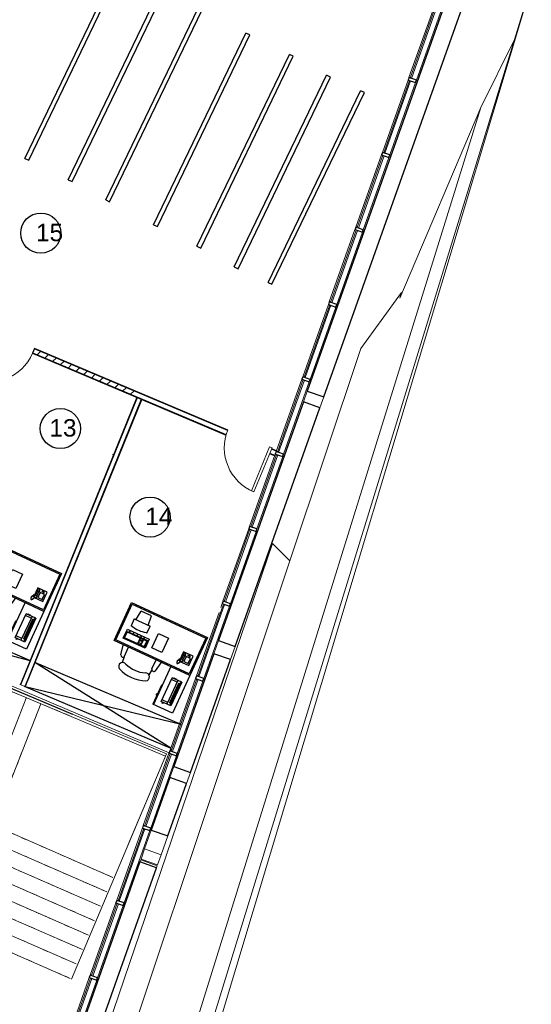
# Model space of a CAD drawing. Header units: inches. Extents: x 424 to 2043, y -237 to 445.
# Tile 63 of 256: x 656 to 666, y -111 to -93. Entities that reach past the tile are written whole.
import ezdxf

# ---------------------------------------------------------------- set-up
doc = ezdxf.new("R2010")
doc.units = ezdxf.units.IN
doc.header["$MEASUREMENT"] = 0
doc.linetypes.add('Overhead', pattern=[0.003969, 0.002381, -0.001587])
for name, color, linetype, lineweight in [('A-DOOR', 31, 'Continuous', 9), ('A-GENM', 13, 'Continuous', 9), ('A-GLAZ-CURT', 52, 'Continuous', 9), ('A-GLAZ-CWMG', 51, 'Continuous', 9), ('A-WALL', 113, 'Continuous', 9), ('A-WALL-PATT', 111, 'Continuous', 25), ('S-STRS', 31, 'Continuous', 9), ('S-STRS-ANNO', 31, 'Continuous', 9), ('S-STRS-IDEN', 31, 'Continuous', 9), ('S-STRS-MBND', 31, 'Overhead', 9)]:
    doc.layers.add(name, color=color, linetype=linetype, lineweight=lineweight)
doc.layers.add('MOBLEMAN', color=1, linetype='Continuous')
doc.styles.add('Arial', font='arial.ttf', dxfattribs={"height": 0.29506})
doc.styles.get("Standard").update_dxf_attribs({"font": 'arial.ttf'})

# ---------------------------------------------------------------- blocks, each defined once
blk = doc.blocks.new('Generic Models 1 - Generic Models 1-135348-همکف')
at = {"layer": 'A-GENM'}
for p, q in [((-85.546, 23.286), (-100.58, -26.931)), ((-85.868, 22.238), (-85.546, 23.286)), ((-85.868, 22.238), (-100.76, -26.308)), ((-86.509, 20.937), (-85.868, 22.238)), ((-86.509, 20.937), (-100.95, -25.65)), ((-88.061, 17.279), (-86.509, 20.937)), ((-88.806, 16.311), (-88.029, 17.384)), ((-88.029, 17.384), (-88.061, 17.279)), ((-90.161, 12.239), (-88.806, 16.311)), ((-102.106, -21.653), (-90.496, 12.574)), ((-90.496, 12.574), (-90.161, 12.239)), ((-90.161, 12.239), (-101.8, -22.713))]:
    blk.add_line(p, q, dxfattribs=at)
blk = doc.blocks.new('Generic Models 3 - Generic Models 3-147078-همکف')
at = {"layer": 'A-GENM', "lineweight": 25}
for p, q in [((-86.865, 23.875), (-89.832, 15.496)), ((-89.514, 15.383), (-86.547, 23.763)), ((-89.832, 15.496), (-89.514, 15.383)), ((-89.906, 15.286), (-91.526, 10.711)), ((-91.208, 10.598), (-89.588, 15.174)), ((-89.588, 15.174), (-89.906, 15.286)), ((-91.526, 10.711), (-91.208, 10.598)), ((-91.615, 10.457), (-92.382, 8.293)), ((-91.298, 10.344), (-91.615, 10.457)), ((-92.064, 8.18), (-91.298, 10.344)), ((-92.382, 8.293), (-92.064, 8.18)), ((-92.456, 8.083), (-92.813, 7.075)), ((-92.495, 6.963), (-92.138, 7.97)), ((-92.138, 7.97), (-92.456, 8.083)), ((-92.813, 7.075), (-92.495, 6.963)), ((-93.029, 6.465), (-95.338, -0.057)), ((-92.711, 6.353), (-93.029, 6.465)), ((-95.02, -0.169), (-92.711, 6.353))]:
    blk.add_line(p, q, dxfattribs=at)
at = {"layer": 'A-GENM'}
for p, q in [((-89.906, 15.286), (-89.832, 15.496)), ((-89.514, 15.383), (-89.588, 15.174)), ((-91.615, 10.457), (-91.526, 10.711)), ((-91.208, 10.598), (-91.298, 10.344)), ((-92.456, 8.083), (-92.382, 8.293)), ((-92.064, 8.18), (-92.138, 7.97)), ((-92.941, 6.714), (-92.813, 7.075)), ((-92.495, 6.963), (-92.623, 6.601)), ((-93.009, 6.52), (-92.941, 6.714)), ((-92.941, 6.714), (-92.623, 6.601)), ((-93.029, 6.465), (-93.015, 6.504)), ((-93.015, 6.504), (-92.697, 6.392)), ((-92.691, 6.407), (-93.009, 6.52)), ((-92.623, 6.601), (-92.691, 6.407)), ((-92.697, 6.392), (-92.711, 6.353))]:
    blk.add_line(p, q, dxfattribs=at)
blk = doc.blocks.new('System Panel - Glazed-137446-همکف')
at = {"layer": 'A-GLAZ-CURT', "lineweight": 18}
for p, q in [((0.736, 0.049), (-0.736, 0.049)), ((-0.736, 0.049), (-0.736, 0.024)), ((-0.736, 0.024), (0.736, 0.024)), ((0.736, 0.024), (0.736, 0.049))]:
    blk.add_line(p, q, dxfattribs=at)
blk = doc.blocks.new('Rectangular Mullion - 50 x 150mm-137349-همکف')
at = {"layer": 'A-GLAZ-CWMG'}
for p, q in [((-96.013, -1.445), (-95.522, -0.058)), ((-95.38, -0.108), (-95.871, -1.495))]:
    blk.add_line(p, q, dxfattribs=at)
blk = doc.blocks.new('Rectangular Mullion - 50 x 150mm-V2-همکف')
at = {"layer": 'A-GLAZ-CWMG'}
for p, q in [((-92.441, 8.644), (-91.967, 9.984)), ((-91.825, 9.934), (-92.316, 8.546))]:
    blk.add_line(p, q, dxfattribs=at)
blk = doc.blocks.new('Rectangular Mullion - 50 x 150mm-V3-همکف')
at = {"layer": 'A-GLAZ-CWMG'}
for p, q in [((-91.317, 11.368), (-91.809, 9.981)), ((-91.485, 11.345), (-91.459, 11.418)), ((-91.95, 10.031), (-91.518, 11.251))]:
    blk.add_line(p, q, dxfattribs=at)
blk = doc.blocks.new('Rectangular Mullion - 50 x 150mm-137391-همکف')
at = {"layer": 'A-GLAZ-CWMG', "lineweight": 25}
for p, q in [((-0.025, 0.075), (0.025, 0.075)), ((-0.025, -0.075), (-0.025, 0.075)), ((0.025, 0.075), (0.025, -0.075)), ((0.025, -0.075), (-0.025, -0.075))]:
    blk.add_line(p, q, dxfattribs=at)
blk = doc.blocks.new('M_Single-Louvered - 0914 x 2134mm-227787-همکف')
at = {"layer": 'A-DOOR', "lineweight": 18}
for p, q in [((0.406, 0.05), (0.406, 0.964)), ((0.457, 0.964), (0.406, 0.964)), ((0.457, 0.05), (0.457, 0.964)), ((0.457, 0.05), (0.406, 0.05))]:
    blk.add_line(p, q, dxfattribs=at)
at = {"layer": 'A-DOOR'}
blk.add_arc((0.457, 0.05), 0.914, 90, 180, dxfattribs=at)
blk = doc.blocks.new('hyjy')
at = {"layer": 'A-WALL'}
blk.add_line((1606.704, 762.67), (1606.556, 760.726), dxfattribs=at)
at = {"layer": 'A-WALL', "lineweight": 25}
blk.add_line((1606.242, 756.581), (1606.556, 760.726), dxfattribs=at)
at = {"layer": 'S-STRS'}
for p, q in [((1606.489, 759.177), (1606.754, 762.666)), ((1606.704, 762.67), (1608.585, 762.527)), ((1606.754, 762.666), (1611.377, 762.315)), ((1609.28, 762.445), (1609.055, 759.956)), ((1609.579, 762.423), (1609.354, 759.933)), ((1609.878, 762.4), (1609.653, 759.91)), ((1610.177, 762.377), (1609.952, 759.888)), ((1610.477, 762.354), (1610.251, 759.865)), ((1610.776, 762.332), (1610.551, 759.842)), ((1611.075, 762.309), (1610.85, 759.82)), ((1611.374, 762.286), (1611.149, 759.797)), ((1606.558, 760.085), (1609.055, 759.956)), ((1609.032, 759.657), (1609.055, 759.956)), ((1609.055, 759.956), (1609.354, 759.933)), ((1609.354, 759.933), (1609.653, 759.91)), ((1609.653, 759.91), (1609.952, 759.888)), ((1609.952, 759.888), (1610.251, 759.865)), ((1610.251, 759.865), (1610.551, 759.842)), ((1606.542, 759.786), (1609.032, 759.657)), ((1610.551, 759.842), (1610.85, 759.82)), ((1610.85, 759.82), (1611.149, 759.797)), ((1606.527, 759.486), (1609.009, 759.357)), ((1609.009, 759.357), (1609.032, 759.657)), ((1608.987, 759.058), (1609.009, 759.357)), ((1606.466, 758.878), (1606.489, 759.177)), ((1606.511, 759.187), (1609.008, 759.057)), ((1608.798, 756.566), (1608.987, 759.058)), ((1609.097, 756.543), (1609.286, 759.036)), ((1611.077, 758.879), (1609.286, 759.036)), ((1609.577, 758.907), (1609.583, 758.993)), ((1609.996, 756.504), (1610.182, 758.947)), ((1610.296, 756.481), (1610.481, 758.925)), ((1606.444, 758.578), (1606.466, 758.878)), ((1609.398, 756.549), (1609.577, 758.907)), ((1610.595, 756.458), (1610.78, 758.902)), ((1610.892, 756.407), (1611.079, 758.879)), ((1611.081, 758.879), (1611.077, 758.879)), ((1606.421, 758.279), (1606.444, 758.578)), ((1606.307, 756.784), (1606.421, 758.279)), ((1608.757, 757.35), (1608.765, 757.45)), ((1608.75, 757.25), (1608.757, 757.35)), ((1609, 756.579), (1606.307, 756.784)), ((1608.8, 756.594), (1606.307, 756.784)), ((1609, 756.579), (1609.008, 756.686)), ((1608.401, 756.625), (1608.102, 756.647)), ((1610.894, 756.436), (1609, 756.579))]:
    blk.add_line(p, q, dxfattribs=at)
at = {"layer": 'S-STRS', "linetype": 'Overhead'}
for p, q in [((1609.28, 762.445), (1609.055, 759.956)), ((1609.579, 762.423), (1609.354, 759.933)), ((1609.878, 762.4), (1609.653, 759.91)), ((1610.177, 762.377), (1609.952, 759.888)), ((1610.477, 762.354), (1610.251, 759.865)), ((1610.776, 762.332), (1610.551, 759.842)), ((1611.075, 762.309), (1610.85, 759.82)), ((1607.556, 760.034), (1609.055, 759.956)), ((1608.798, 756.566), (1608.987, 759.058)), ((1609.097, 756.543), (1609.286, 759.036)), ((1609.577, 758.907), (1609.583, 758.993)), ((1610.002, 756.581), (1610.182, 758.947)), ((1610.296, 756.481), (1610.481, 758.925)), ((1609.396, 756.52), (1609.577, 758.907)), ((1610.592, 756.429), (1610.78, 758.902)), ((1610.888, 756.353), (1611.079, 758.879)), ((1608.757, 757.35), (1608.765, 757.45)), ((1608.75, 757.25), (1608.757, 757.35))]:
    blk.add_line(p, q, dxfattribs=at)
at = {"layer": 'S-STRS-ANNO'}
for p, q in [((1609.056, 757.327), (1609.191, 757.442)), ((1609.356, 757.304), (1609.056, 757.327)), ((1609.056, 757.327), (1609.172, 757.193)), ((1609.655, 757.282), (1609.356, 757.304)), ((1609.954, 757.259), (1609.655, 757.282))]:
    blk.add_line(p, q, dxfattribs=at)
at = {"layer": 'S-STRS-MBND'}
for p, q in [((1609.28, 762.445), (1609.055, 759.956)), ((1609.28, 762.445), (1609.055, 759.956)), ((1609.579, 762.423), (1609.354, 759.933)), ((1609.579, 762.423), (1609.354, 759.933)), ((1609.878, 762.4), (1609.653, 759.91)), ((1609.878, 762.4), (1609.653, 759.91)), ((1610.177, 762.377), (1609.952, 759.888)), ((1610.177, 762.377), (1609.952, 759.888)), ((1610.477, 762.354), (1610.251, 759.865)), ((1610.477, 762.354), (1610.251, 759.865)), ((1610.776, 762.332), (1610.551, 759.842)), ((1610.776, 762.332), (1610.551, 759.842)), ((1611.075, 762.309), (1610.85, 759.82)), ((1611.075, 762.309), (1610.85, 759.82)), ((1611.374, 762.286), (1611.149, 759.797)), ((1606.307, 756.784), (1606.602, 760.672)), ((1607.556, 760.034), (1609.055, 759.956)), ((1607.556, 760.034), (1609.055, 759.956)), ((1608.987, 759.058), (1609.055, 759.956)), ((1609.055, 759.956), (1611.149, 759.797)), ((1608.798, 756.566), (1608.987, 759.058)), ((1608.798, 756.566), (1608.987, 759.058)), ((1609.535, 759.017), (1608.987, 759.058)), ((1609.097, 756.543), (1609.286, 759.036)), ((1609.097, 756.543), (1609.286, 759.036)), ((1609.396, 756.52), (1609.577, 758.907)), ((1609.396, 756.52), (1609.577, 758.907)), ((1608.757, 757.35), (1608.765, 757.45)), ((1608.757, 757.35), (1608.765, 757.45))]:
    blk.add_line(p, q, dxfattribs=at)
at = {"layer": 'S-STRS-MBND', "linetype": 'Continuous'}
for p, q in [((1609.535, 759.017), (1609.708, 757.362)), ((1608.713, 757.467), (1608.903, 757.405)), ((1608.903, 757.405), (1608.611, 757.295)), ((1608.611, 757.295), (1608.801, 757.233))]:
    blk.add_line(p, q, dxfattribs=at)
at = {"layer": 'S-STRS-IDEN', "insert": (1609.464, 757.253), "char_height": 0.2459, "width": 0.56769, "attachment_point": 1, "rotation": 15.6614, "line_spacing_factor": 0.938532, "style": 'Arial', "bg_fill": 3, "box_fill_scale": 1.25, "bg_fill_color": 0, "bg_fill_transparency": 0}
blk.add_mtext('UP', dxfattribs=at)
blk = doc.blocks.new('RECTANG')
for p, q in [((1, 1), (0, 1)), ((0, 1), (0, 0)), ((1, 0), (1, 1)), ((0, 0), (1, 0))]:
    blk.add_line(p, q)
blk = doc.blocks.new('00012')
at = {"layer": 'MOBLEMAN'}
for p, q in [((57.898, -8.052), (57.898, -6.452)), ((57.898, -6.452), (58.698, -6.452)), ((57.922, -8.028), (57.922, -6.476)), ((57.922, -6.476), (58.674, -6.476)), ((58.418, -6.599), (58.418, -6.599)), ((58.441, -6.599), (58.441, -6.599)), ((58.464, -6.599), (58.464, -6.599)), ((58.486, -6.599), (58.486, -6.599)), ((58.674, -6.476), (58.674, -8.028)), ((58.698, -6.452), (58.698, -8.052)), ((58.698, -6.452), (59.498, -6.452)), ((58.881, -6.54), (59.385, -6.54)), ((58.881, -6.54), (58.881, -6.74)), ((58.905, -6.54), (58.905, -6.564)), ((58.905, -6.564), (59.361, -6.564)), ((58.929, -6.564), (58.929, -6.588)), ((58.929, -6.588), (59.337, -6.588)), ((59.337, -6.564), (59.337, -6.588)), ((59.361, -6.54), (59.361, -6.564)), ((59.385, -6.54), (59.385, -6.74)), ((59.498, -6.452), (59.498, -6.868)), ((58.377, -6.704), (58.499, -6.704)), ((58.377, -6.728), (58.499, -6.728)), ((58.418, -6.622), (58.418, -6.622)), ((58.418, -6.645), (58.418, -6.645)), ((58.441, -6.622), (58.441, -6.622)), ((58.441, -6.645), (58.441, -6.645)), ((58.464, -6.622), (58.464, -6.622)), ((58.464, -6.645), (58.464, -6.645)), ((58.486, -6.622), (58.486, -6.622)), ((58.486, -6.645), (58.486, -6.645)), ((58.492, -6.753), (58.497, -6.768)), ((58.501, -6.758), (58.506, -6.772)), ((58.511, -6.763), (58.516, -6.777)), ((58.521, -6.768), (58.526, -6.782)), ((58.522, -6.725), (58.55, -6.733)), ((58.531, -6.772), (58.536, -6.787)), ((58.54, -6.777), (58.545, -6.792)), ((58.55, -6.777), (58.555, -6.792)), ((58.555, -6.729), (58.56, -6.743)), ((58.56, -6.777), (58.565, -6.792)), ((58.565, -6.733), (58.57, -6.748)), ((58.57, -6.777), (58.575, -6.792)), ((58.575, -6.738), (58.579, -6.753)), ((58.579, -6.772), (58.584, -6.787)), ((58.584, -6.743), (58.589, -6.758)), ((58.589, -6.768), (58.594, -6.782)), ((58.596, -6.756), (58.601, -6.771)), ((58.869, -6.715), (58.869, -6.657)), ((58.869, -6.657), (58.881, -6.657)), ((58.881, -6.715), (58.869, -6.715)), ((58.881, -6.62), (59.385, -6.62)), ((59.385, -6.74), (58.881, -6.74)), ((58.921, -6.62), (58.921, -6.74)), ((59.345, -6.62), (59.345, -6.74)), ((59.404, -6.692), (59.385, -6.692)), ((59.404, -6.713), (59.385, -6.713)), ((59.404, -6.692), (59.404, -6.713)), ((58.698, -6.852), (59.498, -6.852)), ((59.098, -6.852), (59.098, -6.868)), ((59.098, -6.868), (59.498, -6.868)), ((58.222, -7.125), (58.522, -7.125)), ((58.222, -7.335), (58.222, -7.125)), ((58.522, -7.125), (58.522, -7.335)), ((58.891, -7.166), (58.7, -7.161)), ((58.898, -7.088), (58.71, -7.053)), ((58.906, -7.161), (59.018, -7.172)), ((58.522, -7.335), (58.222, -7.335)), ((58.162, -7.876), (58.162, -7.541)), ((58.162, -7.876), (58.162, -7.541)), ((58.306, -7.541), (58.162, -7.541)), ((58.306, -7.541), (58.162, -7.541)), ((58.306, -7.541), (58.306, -7.56)), ((58.306, -7.541), (58.306, -7.56)), ((58.397, -7.911), (58.397, -7.451)), ((58.397, -7.911), (58.397, -7.451)), ((58.397, -7.451), (58.588, -7.451)), ((58.397, -7.451), (58.588, -7.451)), ((58.397, -7.547), (58.435, -7.547)), ((58.397, -7.547), (58.435, -7.547)), ((58.435, -7.892), (58.435, -7.471)), ((58.435, -7.892), (58.435, -7.471)), ((58.569, -7.471), (58.435, -7.471)), ((58.569, -7.471), (58.435, -7.471)), ((58.569, -7.474), (58.435, -7.474)), ((58.569, -7.474), (58.435, -7.474)), ((58.444, -7.892), (58.444, -7.471)), ((58.444, -7.892), (58.444, -7.471)), ((58.444, -7.547), (58.569, -7.547)), ((58.444, -7.547), (58.569, -7.547)), ((58.569, -7.471), (58.569, -7.892)), ((58.569, -7.471), (58.569, -7.892)), ((58.588, -7.451), (58.588, -7.911)), ((58.588, -7.451), (58.588, -7.911)), ((58.162, -7.579), (57.97, -7.598)), ((58.162, -7.579), (57.97, -7.598)), ((57.97, -7.598), (57.97, -7.818)), ((57.97, -7.598), (57.97, -7.818)), ((58.397, -7.554), (58.435, -7.554)), ((58.397, -7.554), (58.435, -7.554)), ((58.397, -7.612), (58.435, -7.612)), ((58.397, -7.612), (58.435, -7.612)), ((58.397, -7.618), (58.435, -7.618)), ((58.397, -7.618), (58.435, -7.618)), ((58.397, -7.69), (58.435, -7.69)), ((58.397, -7.69), (58.435, -7.69)), ((58.397, -7.697), (58.435, -7.697)), ((58.397, -7.697), (58.435, -7.697)), ((58.444, -7.554), (58.569, -7.554)), ((58.444, -7.554), (58.569, -7.554)), ((58.444, -7.612), (58.569, -7.612)), ((58.444, -7.612), (58.569, -7.612)), ((58.444, -7.618), (58.569, -7.618)), ((58.444, -7.618), (58.569, -7.618)), ((58.473, -7.612), (58.473, -7.554)), ((58.473, -7.612), (58.473, -7.554)), ((58.492, -7.612), (58.492, -7.554)), ((58.492, -7.612), (58.492, -7.554)), ((58.54, -7.554), (58.54, -7.612)), ((58.54, -7.554), (58.54, -7.612)), ((58.906, -7.746), (59.018, -7.735)), ((58.162, -7.838), (57.97, -7.818)), ((58.162, -7.838), (57.97, -7.818)), ((58.162, -7.876), (58.306, -7.876)), ((58.162, -7.876), (58.306, -7.876)), ((58.306, -7.857), (58.306, -7.876)), ((58.306, -7.857), (58.306, -7.876)), ((58.397, -7.769), (58.435, -7.769)), ((58.397, -7.769), (58.435, -7.769)), ((58.397, -7.775), (58.435, -7.775)), ((58.397, -7.775), (58.435, -7.775)), ((58.397, -7.847), (58.435, -7.847)), ((58.397, -7.847), (58.435, -7.847)), ((58.397, -7.854), (58.435, -7.854)), ((58.397, -7.854), (58.435, -7.854)), ((58.588, -7.911), (58.397, -7.911)), ((58.588, -7.911), (58.397, -7.911)), ((58.569, -7.889), (58.435, -7.889)), ((58.569, -7.889), (58.435, -7.889)), ((58.569, -7.892), (58.435, -7.892)), ((58.569, -7.892), (58.435, -7.892)), ((58.891, -7.741), (58.7, -7.746)), ((58.898, -7.819), (58.71, -7.854)), ((58.698, -8.052), (57.898, -8.052)), ((58.674, -8.028), (57.922, -8.028))]:
    blk.add_line(p, q, dxfattribs=at)
for centre, radius, start, end in [((58.377, -6.716), 0.0255, 28.4915, 331.5085), ((58.499, -6.716), 0.0255, 208.4915, 151.5085), ((59.298, -6.868), 0.016, 180, 0), ((58.714, -7.108), 0.0545, 93.5132, 107.0552), ((58.714, -7.108), 0.0545, 252.9448, 255.9932), ((58.882, -7.126), 0.0413, 282.2827, 67.7765), ((59.083, -7.213), 0.0769, 31.265, 209.6825), ((58.48, -7.453), 0.725, 337.2611, 22.7389), ((58.469, -7.453), 0.583, 339.7134, 20.2866), ((57.74, -7.708), 0.585, 345.2952, 14.7048), ((57.74, -7.708), 0.585, 345.2952, 14.7048), ((59.083, -7.694), 0.0769, 150.3175, 328.735), ((58.714, -7.799), 0.0545, 104.0068, 107.0552), ((58.714, -7.799), 0.0545, 252.9448, 266.4868), ((58.882, -7.781), 0.0413, 292.2235, 77.7173)]:
    blk.add_arc(centre, radius, start, end, dxfattribs=at)
at = {"layer": 'MOBLEMAN', "rotation": 90}
for p, xscale, yscale, zscale in [((58.536, -6.751), 0.1999999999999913, 0.1975330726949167, 0.1999999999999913), ((58.372, -6.649), 0.0495107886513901, 0.0114255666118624, 0.0495107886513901), ((58.506, -6.668), 0.0914045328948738, 0.1066386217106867, 0.0914045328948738)]:
    blk.add_blockref('RECTANG', p, dxfattribs=dict(at, xscale=xscale, yscale=yscale, zscale=zscale))
blk = doc.blocks.new('jjk')
at = {"lineweight": 25}
for p, q in [((1576.969, 734.084), (1576.853, 733.754)), ((1593.281, 727.996), (1593.396, 728.327))]:
    blk.add_line(p, q, dxfattribs=at)
at = {"layer": 'A-WALL', "lineweight": 25}
for p, q in [((1593.281, 727.996), (1576.853, 733.754)), ((1593.396, 728.327), (1576.969, 734.084))]:
    blk.add_line(p, q, dxfattribs=at)

msp = doc.modelspace()

# ---------------------------------------------------------------- hatches: boundary and pattern name
at = {"layer": 'A-WALL-PATT', "lineweight": 9}
h = msp.add_hatch(dxfattribs=at)
h.set_pattern_fill('FP_4', color=256, angle=-0.0455, style=0, pattern_type=2)
h.set_pattern_definition([(44.95455, (752.08775, -114.08064), (-0.10598184, 0.10615013), [])])
h.paths.add_polyline_path([(658.556, -99.73), (658.586, -99.656), (656.601, -98.815), (656.57, -98.889), (658.546, -99.726)], flags=0)
h.paths.add_polyline_path([(655.728, -98.532), (655.76, -98.459), (655.428, -98.318), (655.398, -98.392)], flags=0)
h = msp.add_hatch(dxfattribs=at)
h.set_pattern_fill('FP_2', color=256, angle=-0.0455, style=0, pattern_type=2)
h.set_pattern_definition([(44.95455, (752.08775, -114.08064), (-0.2119637, 0.21230025), []), (134.95455, (752.08775, -114.08064), (-0.21230025, -0.2119637), [])])
h.paths.add_polyline_path([(658.659, -99.687), (658.663, -99.678), (656.605, -98.806), (656.601, -98.815), (658.586, -99.656)], flags=0)
h.paths.add_polyline_path([(655.76, -98.459), (655.764, -98.449), (655.432, -98.309), (655.428, -98.318)], flags=0)
h = msp.add_hatch(dxfattribs=at)
h.set_pattern_fill('FP_3', color=256, angle=-0.0455, style=0, pattern_type=2)
h.set_pattern_definition([(359.95455, (752.08775, -114.08064), (0.000119, 0.14999995), []), (89.95455, (752.08775, -114.08064), (-0.14999995, 0.000119), [])])
h.paths.add_polyline_path([(658.543, -99.735), (658.546, -99.726), (656.57, -98.889), (656.566, -98.898), (658.036, -99.521)], flags=0)
h.paths.add_polyline_path([(655.725, -98.542), (655.728, -98.532), (655.398, -98.392), (655.395, -98.402)], flags=0)

# ---------------------------------------------------------------- linework, layer by layer
for centre in [(656.725, -96.596), (657.1, -100.343), (658.818, -102.04)]:
    msp.add_circle(centre, 0.385)
at = {"layer": 'A-WALL', "lineweight": 25}
for p, q in [((656.605, -98.806), (656.566, -98.898)), ((656.566, -98.898), (660.274, -100.469)), ((660.307, -100.374), (656.605, -98.806)), ((658.567, -99.746), (656.337, -105.253)), ((656.429, -105.292), (658.659, -99.785)), ((661.24, -100.769), (661.148, -100.73)), ((661.11, -100.823), (661.206, -100.863)), ((656.517, -104.787), (653.368, -103.453)), ((659.416, -106.015), (656.609, -104.826)), ((659.221, -106.475), (656.414, -105.286)), ((659.182, -106.567), (659.221, -106.475))]:
    msp.add_line(p, q, dxfattribs=at)
at = {"layer": 'A-WALL'}
for p, q in [((656.57, -98.889), (660.277, -100.459)), ((656.601, -98.815), (660.303, -100.383)), ((658.576, -99.75), (656.346, -105.256)), ((658.65, -99.781), (656.42, -105.288)), ((661.144, -100.74), (661.236, -100.778)), ((658.104, -100.844), (658.108, -100.835)), ((661.114, -100.814), (661.209, -100.854)), ((659.186, -106.558), (646.37, -101.129)), ((656.321, -105.247), (656.404, -105.282))]:
    msp.add_line(p, q, dxfattribs=at)

# ---------------------------------------------------------------- block references
at = {"lineweight": 25, "xscale": 0.2344343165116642, "yscale": 0.2344343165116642, "zscale": 0.2344343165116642, "rotation": 263.5922953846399}
for p in [(528.505, 295.071), (529.337, 294.66), (530.054, 294.275), (530.969, 293.798), (531.801, 293.387), (532.515, 292.989), (533.163, 292.692)]:
    msp.add_blockref('jjk', p, dxfattribs=at)
at = {"layer": 'A-DOOR', "rotation": 157.0427073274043}
msp.add_blockref('M_Single-Louvered - 0914 x 2134mm-227787-همکف', (656.165, -98.674), dxfattribs=at)
at = {"layer": 'A-DOOR', "xscale": -1, "rotation": 157.6198873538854}
msp.add_blockref('M_Single-Louvered - 0914 x 2134mm-227787-همکف', (660.752, -100.493), dxfattribs=at)
at = {"layer": 'A-GENM', "rotation": 359.9545470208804}
for name in ['Generic Models 1 - Generic Models 1-135348-همکف', 'Generic Models 3 - Generic Models 3-147078-همکف']:
    msp.add_blockref(name, (751.649, -115.19), dxfattribs=at)
at = {"layer": 'A-GLAZ-CURT', "rotation": 70.45962233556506}
for p in [(664.096, -92.945), (663.587, -94.379), (663.078, -95.813), (662.569, -97.247), (662.06, -98.681), (661.551, -100.115), (661.042, -101.549), (660.533, -102.983), (660.024, -104.418), (659.515, -105.852), (659.006, -107.286), (658.497, -108.72), (657.988, -110.154), (657.479, -111.588)]:
    msp.add_blockref('System Panel - Glazed-137446-همکف', p, dxfattribs=at)
at = {"layer": 'A-GLAZ-CWMG', "rotation": 359.9545470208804}
for name, p in [('Rectangular Mullion - 50 x 150mm-137349-همکف', (759.793, -92.244)), ('Rectangular Mullion - 50 x 150mm-137349-همکف', (759.284, -93.678)), ('Rectangular Mullion - 50 x 150mm-137349-همکف', (758.775, -95.112)), ('Rectangular Mullion - 50 x 150mm-137349-همکف', (758.266, -96.546)), ('Rectangular Mullion - 50 x 150mm-137349-همکف', (757.757, -97.981)), ('Rectangular Mullion - 50 x 150mm-137349-همکف', (757.248, -99.415)), ('Rectangular Mullion - 50 x 150mm-137349-همکف', (756.739, -100.849)), ('Rectangular Mullion - 50 x 150mm-137349-همکف', (756.23, -102.283)), ('Rectangular Mullion - 50 x 150mm-V3-همکف', (751.649, -115.19)), ('Rectangular Mullion - 50 x 150mm-V2-همکف', (751.649, -115.19)), ('Rectangular Mullion - 50 x 150mm-137349-همکف', (754.703, -106.585)), ('Rectangular Mullion - 50 x 150mm-137349-همکف', (754.194, -108.019)), ('Rectangular Mullion - 50 x 150mm-137349-همکف', (753.685, -109.453)), ('Rectangular Mullion - 50 x 150mm-137349-همکف', (753.176, -110.887))]:
    msp.add_blockref(name, p, dxfattribs=at)
at = {"layer": 'A-GLAZ-CWMG', "extrusion": (0, 0, -1), "rotation": 109.5403776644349}
for p in [(-663.842, -93.662), (-663.333, -95.096), (-662.824, -96.53), (-662.315, -97.964), (-661.806, -99.398), (-661.297, -100.832), (-660.788, -102.266), (-660.279, -103.7), (-659.77, -105.135), (-659.261, -106.569), (-658.752, -108.003), (-658.243, -109.437), (-657.734, -110.871)]:
    msp.add_blockref('Rectangular Mullion - 50 x 150mm-137391-همکف', p, dxfattribs=at)

# ---------------------------------------------------------------- texts
at = {"char_height": 0.3338, "attachment_point": 1, "rotation": 359.9545}
for s, insert in [('15', (656.634, -96.416)), ('13', (656.891, -100.162)), ('14', (658.727, -101.86))]:
    msp.add_mtext_dynamic_manual_height_columns(s, width=12.83273, gutter_width=1.669, heights=[0], dxfattribs=dict(at, insert=insert))

# ---------------------------------------------------------------- next in the draw order: block references
at = {"rotation": 251.5411167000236}
msp.add_blockref('hyjy', (444.422, 1658.944), dxfattribs=at)

# ---------------------------------------------------------------- next in the draw order: linework, layer by layer
for p, q in [((653.173, -103.913), (656.517, -104.787)), ((659.215, -106.473), (656.609, -104.826)), ((659.416, -106.015), (656.429, -105.292))]:
    msp.add_line(p, q)

# ---------------------------------------------------------------- next in the draw order: block references
at = {"layer": 'MOBLEMAN', "lineweight": 50, "rotation": 245.1924866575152}
for p in [(687.271, -53.274), (690.067, -54.501)]:
    msp.add_blockref('00012', p, dxfattribs=at)

doc.saveas('drawing.dxf')
